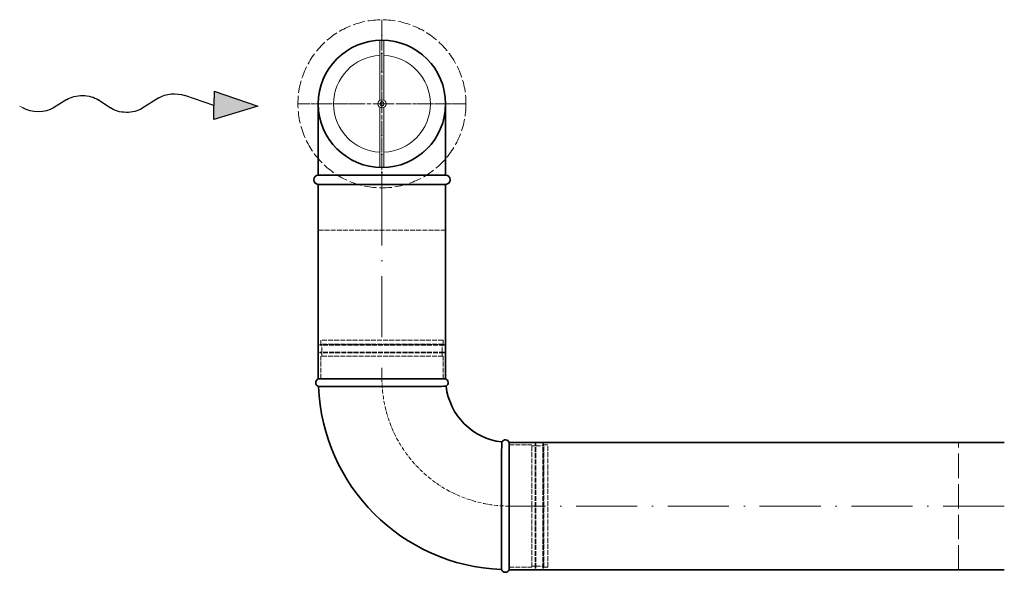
# Model space of a CAD drawing. Header units: millimetres. Extents: x 8221 to 89444, y -105166 to -5578.
# Tile 51 of 118: x 56495 to 57462, y -70361 to -69819. Entities that reach past the tile are written whole.
import ezdxf

# ---------------------------------------------------------------- set-up
doc = ezdxf.new("R2010")
doc.units = ezdxf.units.MM
doc.linetypes.add('ACAD_ISO02W100', pattern=[15, 12, -3])
doc.linetypes.add('ACAD_ISO10W100', pattern=[18, 12, -3, 0, -3])
for name, color, linetype, lineweight in [('VZT_05 ETA (ODVOD) - OBRYS', 6, 'Continuous', 35), ('VZT_06 ETA (ODVOD) - OSA', 6, 'ACAD_ISO10W100', 5), ('VZT_08 ETA (ODVOD) - SKRYTÉ', 6, 'ACAD_ISO02W100', 5), ('VZT_30 DISTRIBUČNÍ PRVKY - OBRYS', 1, 'Continuous', 35), ('VZT_31 DISTRIBUČNÍ PRVKY - OSA', 8, 'ACAD_ISO10W100', 5), ('VZT_32 DISTRIBUČNÍ PRVKY - DETAIL', 8, 'Continuous', 5), ('VZT_33 DISTRIBUČNÍ PRVKY - SKRYTÉ', 8, 'ACAD_ISO02W100', 5), ('VZT_50 POPIS - OBECNE', 7, 'Continuous', 13)]:
    doc.layers.add(name, color=color, linetype=linetype, lineweight=lineweight)
doc.layers.add('VZT_07 ETA (ODVOD) - NETISK', color=8, linetype='ACAD_ISO02W100', lineweight=5, plot=False)
doc.layers.add('VZT_39 TLUMIČE HLUKU - NETISK', color=8, linetype='ACAD_ISO02W100', lineweight=5, plot=False)

# ---------------------------------------------------------------- blocks, each defined once
blk = doc.blocks.new('*U36')
at = {"layer": 'VZT_31 DISTRIBUČNÍ PRVKY - OSA', "color": 0}
for p, q in [((0, 16.5), (0, 82.62)), ((-82.62, 0), (-16.5, 0)), ((16.5, 0), (82.62, 0)), ((0, -82.62), (0, -16.5))]:
    blk.add_line(p, q, dxfattribs=at)
at = {"layer": 'VZT_31 DISTRIBUČNÍ PRVKY - OSA', "color": 0, "linetype": 'Continuous'}
for p, q in [((-8.25, 0), (8.25, 0)), ((0, -8.25), (0, 8.25))]:
    blk.add_line(p, q, dxfattribs=at)

msp = doc.modelspace()

# ---------------------------------------------------------------- linework, layer by layer
at = {"layer": 'VZT_05 ETA (ODVOD) - OBRYS'}
for p, q in [((56913.5, -70171.35), (56788.5, -70171.35)), ((56976, -70358.85), (56976, -70233.85))]:
    msp.add_line(p, q, dxfattribs=at)
for points in [[(56788.5, -69971.53), (56788.5, -69901.53)], [(56913.5, -69971.53), (56913.5, -69901.53)], [(56913.5, -69971.53), (56788.5, -69971.53)], [(56788.5, -70171.35), (56788.5, -69980.53)], [(56913.5, -69980.53), (56788.5, -69980.53)], [(56913.5, -70171.35), (56913.5, -69980.53)], [(56976, -70233.85), (57462, -70233.85)], [(56976, -70358.85), (57462, -70358.85)]]:
    msp.add_lwpolyline(points, dxfattribs=at)
for centre, radius, start, end in [((56851, -69901.53), 62.5, 0, 180), ((56788.5, -69976.03), 4.5, 90, 270), ((56913.5, -69976.03), 4.5, 270, 90), ((56790.16, -70175.18), 4.17, 113.46783, 248.89285), ((56911.84, -70175.18), 4.17, 300.29808, 66.53217), ((56976, -70171.35), 62.5, 186.83025, 263.16975), ((56976, -70171.35), 187.5, 182.36067, 267.63933), ((56972.17, -70235.52), 4.17, 23.46783, 149.70192), ((56972.17, -70357.19), 4.17, 201.10715, 336.53217)]:
    msp.add_arc(centre, radius, start, end, dxfattribs=at)
for points, knots in [([(56913.95, -70178.79), (56913.95, -70178.79), (56912.37, -70178.8), (56906.25, -70178.84), (56901.75, -70178.87), (56890.36, -70178.92), (56883.56, -70178.94), (56868.55, -70178.98), (56860.47, -70179), (56844.12, -70179.02), (56836, -70179.03), (56820.8, -70179.05), (56813.87, -70179.06), (56802.09, -70179.07), (56797.36, -70179.07), (56790.74, -70179.07), (56788.92, -70179.08), (56788.67, -70179.08), (56788.66, -70179.08), (56788.66, -70179.08)], [0, 0, 0, 0, 24.235852, 24.235852, 48.531845, 48.531845, 73.024415, 73.024415, 97.570898, 97.570898, 122.078339, 122.078339, 146.53579, 146.53579, 170.957495, 170.957495, 195.359468, 195.359468, 197.168246, 197.168246, 197.168246, 197.168246]), ([(56968.57, -70233.41), (56968.57, -70233.41), (56968.57, -70233.47), (56968.57, -70233.78), (56968.56, -70234.11), (56968.56, -70235.16), (56968.55, -70235.94), (56968.53, -70239.09), (56968.51, -70242.23), (56968.46, -70251.16), (56968.44, -70257.32), (56968.39, -70271.43), (56968.38, -70279.26), (56968.34, -70295.48), (56968.33, -70303.71), (56968.31, -70319.57), (56968.31, -70327.05), (56968.29, -70340.23), (56968.29, -70345.8), (56968.28, -70352.78), (56968.28, -70354.93), (56968.28, -70357.92), (56968.28, -70358.69), (56968.28, -70358.69)], [197.067977, 197.067977, 197.067977, 197.067977, 201.792196, 201.792196, 209.190204, 209.190204, 218.040239, 218.040239, 237.760854, 237.760854, 262.206108, 262.206108, 286.831239, 286.831239, 311.323072, 311.323072, 335.946087, 335.946087, 360.704397, 360.704397, 377.088273, 377.088273, 394.105327, 394.105327, 394.105327, 394.105327])]:
    msp.add_open_spline(points, degree=3, knots=knots, dxfattribs=at)
at = {"layer": 'VZT_06 ETA (ODVOD) - OSA', "ltscale": 0.3}
for points in [[(56851, -69829.03), (56851, -69901.53)], [(56851, -69901.53), (56778.5, -69901.53)], [(56851, -69901.53), (56851, -69980.53)], [(56923.5, -69901.53), (56851, -69901.53)]]:
    msp.add_lwpolyline(points, dxfattribs=at)
at = {"layer": 'VZT_06 ETA (ODVOD) - OSA', "ltscale": 5}
for points in [[(56851, -69980.53), (56851, -70171.35)], [(57462, -70296.35), (56976, -70296.35)]]:
    msp.add_lwpolyline(points, dxfattribs=at)
at = {"layer": 'VZT_06 ETA (ODVOD) - OSA', "ltscale": 0.3}
msp.add_lwpolyline([(56851, -70171.35), (56851, -70171.35, 0.414214), (56976, -70296.35), (56976, -70296.35)], format="xyb", dxfattribs=at)
at = {"layer": 'VZT_07 ETA (ODVOD) - NETISK', "ltscale": 0.4}
for p, q in [((56912, -70137.85), (56790, -70137.85)), ((56790, -70138.35), (56790, -70137.85)), ((56912, -70138.35), (56790, -70138.35)), ((56911, -70133.35), (56791, -70133.35)), ((56791, -70137.35), (56791, -70133.35)), ((56911, -70137.35), (56791, -70137.35)), ((56792, -70137.85), (56792, -70137.35)), ((56792, -70145.35), (56792, -70138.35)), ((56910, -70137.85), (56910, -70137.35)), ((56910, -70145.35), (56910, -70138.35)), ((56911, -70137.35), (56911, -70133.35)), ((56912, -70138.35), (56912, -70137.85)), ((56912, -70145.35), (56790, -70145.35)), ((56790, -70145.85), (56790, -70145.35)), ((56912, -70145.85), (56790, -70145.85)), ((56911, -70149.35), (56791, -70149.35)), ((56791, -70171.35), (56791, -70149.35)), ((56792, -70149.35), (56792, -70145.85)), ((56910, -70149.35), (56910, -70145.85)), ((56911, -70171.35), (56911, -70149.35)), ((56912, -70145.85), (56912, -70145.35)), ((56976, -70236.35), (56998, -70236.35)), ((56998, -70356.35), (56998, -70236.35)), ((57001.5, -70357.35), (57001.5, -70235.35)), ((57001.5, -70235.35), (57002, -70235.35)), ((57002, -70357.35), (57002, -70235.35)), ((57009, -70357.35), (57009, -70235.35)), ((57009, -70235.35), (57009.5, -70235.35)), ((57009.5, -70357.35), (57009.5, -70235.35)), ((57010, -70356.35), (57010, -70236.35)), ((57010, -70236.35), (57014, -70236.35)), ((57014, -70356.35), (57014, -70236.35)), ((56998, -70237.35), (57001.5, -70237.35)), ((57002, -70237.35), (57009, -70237.35)), ((57009.5, -70237.35), (57010, -70237.35)), ((56976, -70356.35), (56998, -70356.35)), ((56998, -70355.35), (57001.5, -70355.35)), ((57001.5, -70357.35), (57002, -70357.35)), ((57002, -70355.35), (57009, -70355.35)), ((57009, -70357.35), (57009.5, -70357.35)), ((57009.5, -70355.35), (57010, -70355.35)), ((57010, -70356.35), (57014, -70356.35))]:
    msp.add_line(p, q, dxfattribs=at)
msp.add_lwpolyline([(56913.5, -69980.53), (56913.5, -70025.53), (56788.5, -70025.53), (56788.5, -69980.53)], dxfattribs=at)
at = {"layer": 'VZT_08 ETA (ODVOD) - SKRYTÉ', "ltscale": 2}
msp.add_arc((56851, -69901.53), 62.5, 180, 0, dxfattribs=at)
at = {"layer": 'VZT_30 DISTRIBUČNÍ PRVKY - OBRYS'}
msp.add_circle((56851, -69901.53), 62.5, dxfattribs=at)
at = {"layer": 'VZT_32 DISTRIBUČNÍ PRVKY - DETAIL'}
for points in [[(56849, -69839.06), (56849, -69898.06)], [(56853, -69839.06), (56853, -69898.06)], [(56849, -69904.99), (56849, -69963.99)], [(56853, -69904.99), (56853, -69963.99)]]:
    msp.add_lwpolyline(points, dxfattribs=at)
for radius in [4, 2]:
    msp.add_circle((56851, -69901.53), radius, dxfattribs=at)
for start, end in [(92.41317, 267.58683), (272.41317, 87.58683)]:
    msp.add_arc((56851, -69901.53), 47.5, start, end, dxfattribs=at)
at = {"layer": 'VZT_33 DISTRIBUČNÍ PRVKY - SKRYTÉ'}
msp.add_circle((56851, -69901.53), 82.5, dxfattribs=at)
at = {"layer": 'VZT_39 TLUMIČE HLUKU - NETISK', "ltscale": 2}
msp.add_lwpolyline([(57462, -70358.85), (57417, -70358.85), (57417, -70233.85), (57462, -70233.85)], dxfattribs=at)
at = {"layer": 'VZT_50 POPIS - OBECNE', "color": 0, "lineweight": -2}
for p, q in [((56541.53, -69897.2), (56528.57, -69905.37)), ((56584.43, -69905.59), (56572.51, -69897.62)), ((56631.93, -69895.6), (56615.41, -69906)), ((56685.98, -69903.05), (56657.36, -69893.33)), ((56686.17, -69889.1), (56685.98, -69903.05)), ((56686.17, -69889.1), (56728.99, -69903.63)), ((56685.79, -69917.01), (56685.98, -69903.05)), ((56728.99, -69903.63), (56685.79, -69917.01))]:
    msp.add_line(p, q, dxfattribs=at)
at = {"layer": 'VZT_50 POPIS - OBECNE'}
msp.add_line((56498.42, -69905.48), (56495.35, -69903.63), dxfattribs=at)
at = {"layer": 'VZT_50 POPIS - OBECNE', "color": 0, "lineweight": -2, "extrusion": (0, 0, -1)}
for centre, start_param, end_param in [((56556.9, -69906.73), 3.908129, 5.516649), ((56647.29, -69905.13), 3.908129, 5.191299), ((56513.21, -69895.84), 0.766537, 2.320574), ((56600.05, -69896.47), 0.766537, 2.375056)]:
    msp.add_ellipse(centre, major_axis=(21.5, -0.29), ratio=0.625, start_param=start_param, end_param=end_param, dxfattribs=at)
at = {"layer": 'VZT_50 POPIS - OBECNE', "color": 0, "lineweight": -2}
msp.add_solid([(56686.17, -69889.1), (56685.79, -69917.01), (56728.99, -69903.63)], dxfattribs=at)

# ---------------------------------------------------------------- block references
at = {"layer": 'VZT_31 DISTRIBUČNÍ PRVKY - OSA', "rotation": 270}
msp.add_blockref('*U36', (56851, -69901.53), dxfattribs=at)

doc.saveas('drawing.dxf')
